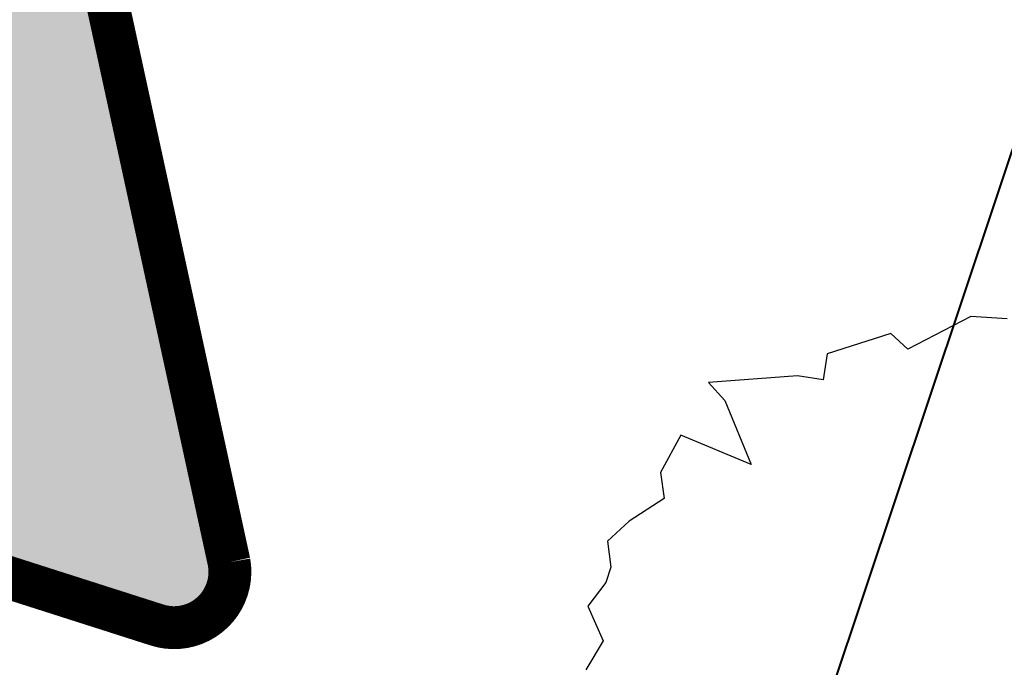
# Model space of a CAD drawing. Header units: metres. Extents: x 6599594 to 6600699, y 5687867 to 5691114.
# Tile 100 of 256: x 6599880.21 to 6599883.07, y 5688680.24 to 5688682.13. Entities that reach past the tile are written whole.
import ezdxf
from ezdxf.enums import TextEntityAlignment as Align

# ---------------------------------------------------------------- set-up
doc = ezdxf.new("R2010")
doc.units = ezdxf.units.M
doc.header["$MEASUREMENT"] = 0
for name, pattern in [('1', [0]), ('3_EGBZ', [1.5, 1, -0.5]), ('BTO', [0]), ('BUG', [1.5, 1, -0.5])]:
    doc.linetypes.add(name, pattern=pattern)
for name, color, linetype in [('__gaPionowe', 7, 'CONTINUOUS'), ('RS-drzewa projektowane', 7, 'CONTINUOUS'), ('zzz.gaVSDodTekst', 7, 'CONTINUOUS'), ('zzz.gaVSDomyslna', 7, 'CONTINUOUS'), ('zzz.gaVSNazwa', 7, 'CONTINUOUS'), ('zzz.gaVSStan', 7, 'CONTINUOUS'), ('zzz.gaVSWielkość', 7, 'CONTINUOUS')]:
    doc.layers.add(name, color=color, linetype=linetype)
for name, color, linetype, lineweight in [('_dren', 30, '3_EGBZ', 40), ('_kolor chodnik', 50, '1', 5), ('_kolor jezdnia', 4, '1', 0), ('_kolor zjazdy kostka', 7, '1', 5), ('_kolor ścieżka @ 1', 10, '1', 0), ('_nasadzenia', 72, 'BUG', 30), ('_podział mój', 201, 'BTO', 40)]:
    doc.layers.add(name, color=color, linetype=linetype, lineweight=lineweight)
doc.styles.add('GA-ATR-TEXT', font='ARIALN.TTF', dxfattribs={"width": 0.8})
doc.styles.add('opis drzewa', font='ARIALN.TTF', dxfattribs={"width": 0.7, "height": 1.399999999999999})
pattern_1 = [(45, (0, 0), (-0.1414213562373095, 0.1414213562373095), []), (135, (0, 0), (-0.1414213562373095, -0.1414213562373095), [])]

# ---------------------------------------------------------------- blocks, each defined once
blk = doc.blocks.new('d2')
at = {"layer": '_nasadzenia'}
for p, q in [((-293019.6650315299, 28216.48516633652), (-293019.9423898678, 28216.34093857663)), ((-293019.5058528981, 28216.47423294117), (-293019.6650315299, 28216.48516633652)), ((-293020.0166255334, 28216.40975598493), (-293020.2968166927, 28216.3208126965)), ((-293019.9423898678, 28216.34093857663), (-293020.0166255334, 28216.40975598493)), ((-293020.2968166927, 28216.3208126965), (-293020.3139259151, 28216.20716193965)), ((-293020.4275548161, 28216.22425896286), (-293020.8178057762, 28216.19464650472)), ((-293020.3139259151, 28216.20716193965), (-293020.4275548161, 28216.22425896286)), ((-293020.8178057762, 28216.19464650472), (-293020.7468937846, 28216.1161013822)), ((-293020.7468937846, 28216.1161013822), (-293020.6306410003, 28215.83548282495)), ((-293020.9398000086, 28215.96474544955), (-293021.0288029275, 28215.79961544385)), ((-293020.6306410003, 28215.83548282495), (-293020.9398000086, 28215.96474544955)), ((-293021.0288029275, 28215.79961544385), (-293021.0134116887, 28215.68572355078)), ((-293021.0134116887, 28215.68572355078), (-293021.1669246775, 28215.58608800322)), ((-293021.1669246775, 28215.58608800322), (-293021.2618386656, 28215.49902084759)), ((-293021.2618386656, 28215.49902084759), (-293021.2464474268, 28215.38512895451)), ((-293021.2464474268, 28215.38512895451), (-293021.2697131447, 28215.3170349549)), ((-293021.2697131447, 28215.3170349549), (-293021.3484996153, 28215.21359418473)), ((-293021.3484996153, 28215.21359418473), (-293021.2814021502, 28215.06030916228)), ((-293021.2814021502, 28215.06030916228), (-293021.3571103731, 28214.93409001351))]:
    blk.add_line(p, q, dxfattribs=at)
blk = doc.blocks.new('hhh')
at = {"layer": '_podział mój'}
blk.add_line((6600012.715234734, 5689068.962127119), (6599853.466151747, 5688593.232024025), dxfattribs=at)
blk = doc.blocks.new('*U1375')
at = {"layer": 'zzz.gaVSDomyslna', "color": 10, "linetype": 'Continuous', "lineweight": 0, "const_width": 30}
blk.add_lwpolyline([(356.469, 710.423), (-356.469, 710.423, 0.563712), (-391.037, 653.297), (-33.775, 34.5, 0.563661), (32.9409, 33.1218), (390.215, 651.94, 0.5771860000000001), (356.469, 710.423)], format="xyb", close=True, dxfattribs=at)
blk = doc.blocks.new('*U1376')
at = {"layer": 'zzz.gaVSDomyslna', "linetype": 'Continuous', "lineweight": 0}
h = blk.add_hatch(color=50, dxfattribs=at)
h.dxf.hatch_style = 1
h.paths.add_polyline_path([(1.847e-13, 695.4229999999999), (-356.469, 695.4229999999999, 0.262443), (-377.021, 683.837, 0.259425), (-377.874, 660.4969999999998), (-19.9889, 40.6218, 0.279187), (-0.646341, 29.9873, 0.229204), (20.2988, 41.2251), (378.047, 660.797, 0.284586), (377.352, 683.315, 0.237857), (356.126, 695.4229999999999)])
blk = doc.blocks.new('*U1378')
at = {"layer": 'zzz.gaVSDomyslna', "color": 10, "xscale": 0.8333333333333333, "yscale": 0.8333333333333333}
blk.add_blockref('*U1375', (0, 0), dxfattribs=at)
at = {"layer": 'zzz.gaVSDomyslna', "color": 50, "xscale": 0.8333333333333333, "yscale": 0.8333333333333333}
blk.add_blockref('*U1376', (0, 0), dxfattribs=at)
blk = doc.blocks.new('*U1374')
at = {"layer": 'zzz.gaVSDomyslna'}
blk.add_blockref('*U1378', (0, 0), dxfattribs=at)
at = {"layer": 'zzz.gaVSDodTekst', "style": 'GA-ATR-TEXT', "width": 0.8}
blk.add_attdef('Addtext', text='', height=150, dxfattribs=at).set_placement((442.0543758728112, -90.24041666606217), align=Align.MIDDLE_LEFT)
at = {"layer": 'zzz.gaVSDomyslna', "style": 'opis drzewa', "flags": 1}
for tag in ['Width', 'Height', 'Position', 'Route', 'ItemNo', 'ID']:
    blk.add_attdef(tag, text='', height=1, dxfattribs=at).set_placement((0, 0), align=Align.MIDDLE_LEFT)
at = {"layer": 'zzz.gaVSNazwa', "style": 'GA-ATR-TEXT', "width": 0.8}
blk.add_attdef('Name', text='', height=200, dxfattribs=at).set_placement((442.0543758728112, 189.7595833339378), align=Align.MIDDLE_LEFT)
at = {"layer": 'zzz.gaVSStan', "style": 'GA-ATR-TEXT', "width": 0.8}
blk.add_attdef('State', text='', height=200, dxfattribs=at).set_placement((442.0543758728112, 529.7595833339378), align=Align.MIDDLE_LEFT)
at = {"layer": 'zzz.gaVSWielkość', "style": 'opis drzewa', "flags": 1}
blk.add_attdef('Size', text='', height=1, dxfattribs=at).set_placement((0, 0), align=Align.MIDDLE_LEFT)

msp = doc.modelspace()

# ---------------------------------------------------------------- hatches: boundary and pattern name
at = {"layer": '_kolor chodnik'}
h = msp.add_hatch(dxfattribs=at)
h.set_pattern_fill('ANSI37', color=256, scale=1.6)
h.set_pattern_definition(pattern_1)
h.paths.add_polyline_path([(6599849.938171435, 5688542.085872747), (6599852.232147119, 5688548.938742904), (6599853.573135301, 5688548.489851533), (6599853.827082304, 5688549.248475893), (6599851.793849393, 5688549.929093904), (6599849.895278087, 5688548.982823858), (6599847.823506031, 5688542.793750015)])
edge = h.paths.add_edge_path()
edge.add_line((6600018.106075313, 5689087.454911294), (6600022.42781917, 5689091.229234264))
edge.add_line((6600022.42781917, 5689091.229234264), (6600020.233254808, 5689093.742094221))
edge.add_line((6600020.233254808, 5689093.742094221), (6600017.159471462, 5689091.057656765))
edge.add_arc((6600023.275194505, 5689085.385140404), 8.34143334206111, 137.1531558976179, 148.8016577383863)
edge.add_line((6600016.140105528, 5689089.706021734), (6600018.106075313, 5689087.454911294))
h.paths.add_polyline_path([(6600038.501784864, 5689187.59229436), (6600037.906968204, 5689187.700586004), (6600037.638296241, 5689186.224843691), (6600038.240083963, 5689186.115282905)])
h.paths.add_polyline_path([(6600069.098302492, 5689360.276020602), (6600068.321239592, 5689360.413462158), (6600068.064048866, 5689358.936495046), (6600068.836639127, 5689358.799546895)])
h.paths.add_polyline_path([(6600082.393785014, 5689362.950258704), (6600082.941124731, 5689366.103121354), (6600081.481377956, 5689366.361351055), (6600080.923159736, 5689363.210828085)])
h.paths.add_polyline_path([(6600074.022236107, 5689388.065861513), (6600072.983907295, 5689388.249860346), (6600072.723374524, 5689386.772538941), (6600073.760538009, 5689386.588865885)])
h.paths.add_polyline_path([(6600105.602402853, 5689486.45426531), (6600106.738797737, 5689489.760539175), (6600105.28818975, 5689490.281952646), (6600104.132785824, 5689486.965912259)])
h.paths.add_polyline_path([(6600132.519778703, 5689678.737346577), (6600131.636986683, 5689678.922259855), (6600131.330470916, 5689677.453953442), (6600132.212256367, 5689677.269208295)])
h.paths.add_polyline_path([(6600156.649397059, 5689798.7449027), (6600156.48800471, 5689797.95886096), (6600157.450195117, 5689797.757316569), (6600157.615023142, 5689798.542205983)])
h.paths.add_polyline_path([(6600189.055358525, 5689948.643107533), (6600187.902868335, 5689948.884512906), (6600187.600024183, 5689947.417400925), (6600188.748131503, 5689947.176379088)])
edge = h.paths.add_edge_path()
edge.add_line((6600204.459383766, 5690032.969035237), (6600204.153258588, 5690031.227801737))
edge.add_arc((6600202.328347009, 5690027.299936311), 4.331100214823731, 41.853001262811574, 65.08011546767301, ccw=False)
edge.add_arc((6600032.903931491, 5690051.979071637), 174.020003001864, 352.8070218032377, 353.495463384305)
edge.add_arc((6600202.372679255, 5690027.343587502), 5.999999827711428, 55.12102442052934, 69.64815978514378)
edge = h.paths.add_edge_path()
edge.add_line((6600205.046027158, 5690040.265402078), (6600204.972740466, 5690038.483452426))
edge.add_arc((6600203.986269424, 5690044.401803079), 5.999999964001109, 279.4630688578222, 294.9140560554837)
edge.add_line((6600206.513819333, 5690038.960158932), (6600206.607027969, 5690041.030672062))
edge.add_arc((6600203.986269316, 5690044.401803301), 4.270000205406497, 284.3702444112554, 307.86193139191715, ccw=False)
edge = h.paths.add_edge_path()
edge.add_arc((6600203.547470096, 5690044.558759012), 6.446878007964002, 324.43500910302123, 356.20133685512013, ccw=False)
edge.add_arc((6600203.986269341, 5690044.401803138), 6.000000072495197, 323.2169970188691, 357.4193489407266)
h.paths.add_polyline_path([(6600208.910055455, 5690121.713696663), (6600208.146285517, 5690121.748120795), (6600207.125602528, 5690121.794124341), (6600209.971605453, 5690121.665851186)])
edge = h.paths.add_edge_path()
edge.add_line((6600238.769818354, 5690481.648294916), (6600240.338176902, 5690490.87374652))
edge.add_line((6600240.338176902, 5690490.87374652), (6600241.251295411, 5690510.829461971))
edge.add_line((6600241.251295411, 5690510.829461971), (6600239.524022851, 5690510.928942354))
edge.add_line((6600239.524022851, 5690510.928942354), (6600238.633343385, 5690491.167757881))
edge.add_line((6600238.633343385, 5690491.167757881), (6600234.579716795, 5690467.661262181))
edge.add_line((6600234.579716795, 5690467.661262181), (6600234.449796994, 5690464.966873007))
edge.add_arc((6600242.443669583, 5690464.607462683), 8.001948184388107, 177.4256737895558, 268.2543056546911)
edge.add_line((6600242.199903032, 5690456.609228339), (6600242.216657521, 5690457.359274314))
edge.add_line((6600242.216657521, 5690457.359274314), (6600242.305257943, 5690458.836738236))
edge.add_arc((6600242.444504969, 5690464.607952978), 5.772894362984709, 177.0298084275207, 268.6178439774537, ccw=False)
edge.add_line((6600236.679365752, 5690464.907083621), (6600236.951876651, 5690470.95443634))
edge.add_line((6600236.951876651, 5690470.95443634), (6600238.15078669, 5690478.210832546))
edge.add_line((6600238.15078669, 5690478.210832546), (6600238.769818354, 5690481.648294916))
h.paths.add_polyline_path([(6600238.769818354, 5690481.648294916), (6600238.15078669, 5690478.210832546), (6600239.670056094, 5690477.930590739), (6600240.266710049, 5690481.376366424)])
edge = h.paths.add_edge_path()
edge.add_line((6600223.366500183, 5690460.339976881), (6600223.278629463, 5690457.997544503))
edge.add_arc((6600220.967166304, 5690465.656339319), 7.999999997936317, 286.7940807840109, 300.2738222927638)
edge.add_line((6600225.000231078, 5690458.747331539), (6600225.240084, 5690461.623695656))
edge.add_arc((6600221.105749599, 5690465.648640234), 5.76999998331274, 293.06724424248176, 315.7681070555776, ccw=False)
edge = h.paths.add_edge_path()
edge.add_arc((6600220.025145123, 5690444.676291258), 5.770000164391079, 37.996647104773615, 59.94382588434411, ccw=False)
edge.add_line((6600224.572175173, 5690448.22839199), (6600224.817793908, 5690451.081798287))
edge.add_arc((6600220.025145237, 5690444.676291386), 7.999999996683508, 53.19588653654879, 68.15166733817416)
edge.add_line((6600223.00235276, 5690452.101669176), (6600222.91504296, 5690449.670427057))
edge = h.paths.add_edge_path()
edge.add_arc((6600221.105749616, 5690465.648640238), 7.999999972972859, 328.0222308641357, 357.0132597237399)
edge.add_line((6600229.094882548, 5690465.23180147), (6600229.218816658, 5690467.593604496))
edge.add_line((6600229.218816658, 5690467.593604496), (6600228.218919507, 5690467.645774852))
edge.add_line((6600228.218919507, 5690467.645774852), (6600227.891778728, 5690461.411918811))
h.paths.add_polyline_path([(6600200.980142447, 5690012.236744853), (6600202.317278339, 5690011.956662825), (6600202.522293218, 5690012.935421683), (6600201.182321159, 5690013.216097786)])
h.paths.add_polyline_path([(6600196.457878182, 5689983.98337835), (6600195.202332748, 5689984.246370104), (6600194.899091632, 5689982.777335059), (6600196.150355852, 5689982.515240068)])
edge = h.paths.add_edge_path()
edge.add_line((6600112.305909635, 5689517.991018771), (6600112.691041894, 5689519.807934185))
edge.add_line((6600112.691041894, 5689519.807934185), (6600113.245521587, 5689522.423769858))
edge.add_line((6600113.245521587, 5689522.423769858), (6600111.553124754, 5689522.782507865))
edge.add_line((6600111.553124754, 5689522.782507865), (6600107.405864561, 5689503.21722655))
edge.add_line((6600107.405864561, 5689503.21722655), (6600099.494506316, 5689480.361667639))
edge.add_line((6600099.494506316, 5689480.361667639), (6600099.182814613, 5689478.891218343))
edge.add_arc((6600107.008997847, 5689477.232359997), 8.000059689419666, 168.0325629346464, 257.7529108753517)
edge.add_line((6600105.311960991, 5689469.414366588), (6600105.784990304, 5689471.593619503))
edge.add_arc((6600107.008927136, 5689477.232314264), 5.769999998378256, 168.0321375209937, 257.7533362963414, ccw=False)
edge.add_line((6600101.364343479, 5689478.42879883), (6600101.647245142, 5689479.76342708))
edge.add_line((6600101.647245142, 5689479.76342708), (6600104.132785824, 5689486.965912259))
edge.add_line((6600104.132785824, 5689486.965912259), (6600105.28818975, 5689490.281952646))
edge.add_line((6600105.28818975, 5689490.281952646), (6600108.240043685, 5689498.809726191))
edge.add_line((6600108.240043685, 5689498.809726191), (6600112.305909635, 5689517.991018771))
h.paths.add_polyline_path([(6600136.009573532, 5689645.499114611), (6600138.333647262, 5689645.012304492), (6600138.661671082, 5689646.578318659), (6600134.869459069, 5689647.372651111)])
at = {"layer": '_kolor jezdnia'}
h = msp.add_hatch(dxfattribs=at)
h.set_pattern_fill('ANSI37', color=4, scale=3.5)
h.set_pattern_definition([(45, (0, 0), (-0.3093592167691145, 0.3093592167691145), []), (135, (0, 0), (-0.3093592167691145, -0.3093592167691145), [])])
edge = h.paths.add_edge_path()
edge.add_line((6599833.066047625, 5688539.933393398), (6599850.649511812, 5688527.983462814))
edge.add_arc((6599857.337592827, 5688536.653968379), 10.95025544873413, 169.5012687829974, 232.3548431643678, ccw=False)
edge.add_arc((6599858.085851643, 5688536.618142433), 11.69295282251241, 162.2507788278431, 169.9967502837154, ccw=False)
edge.add_line((6599846.949484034, 5688540.182754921), (6599847.823506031, 5688542.793750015))
edge.add_line((6599847.823506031, 5688542.793750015), (6599849.895278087, 5688548.982823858))
edge.add_line((6599849.895278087, 5688548.982823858), (6599852.434748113, 5688556.56906746))
edge.add_line((6599852.434748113, 5688556.56906746), (6599928.48625871, 5688783.760284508))
edge.add_line((6599928.48625871, 5688783.760284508), (6599931.025728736, 5688791.34652811))
edge.add_line((6599931.025728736, 5688791.34652811), (6599996.657773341, 5688987.411326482))
edge.add_line((6599996.657773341, 5688987.411326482), (6599999.197243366, 5688994.997570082))
edge.add_line((6599999.197243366, 5688994.997570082), (6600021.930100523, 5689062.908193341))
edge.add_line((6600021.930100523, 5689062.908193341), (6600017.620224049, 5689067.371531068))
edge.add_line((6600017.620224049, 5689067.371531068), (6600016.714558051, 5689064.654078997))
edge.add_line((6600016.714558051, 5689064.654078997), (6600012.423620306, 5689051.835617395))
edge.add_line((6600012.423620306, 5689051.835617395), (6600009.884150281, 5689044.249373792))
edge.add_line((6600009.884150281, 5689044.249373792), (6599977.53516164, 5688947.612159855))
edge.add_line((6599977.53516164, 5688947.612159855), (6599974.995691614, 5688940.025916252))
edge.add_line((6599974.995691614, 5688940.025916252), (6599942.096912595, 5688841.746295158))
edge.add_line((6599942.096912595, 5688841.746295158), (6599939.557442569, 5688834.160051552))
edge.add_line((6599939.557442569, 5688834.160051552), (6599882.679288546, 5688664.246042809))
edge.add_line((6599882.679288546, 5688664.246042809), (6599880.139818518, 5688656.659799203))
edge.add_line((6599880.139818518, 5688656.659799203), (6599852.46454386, 5688573.984527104))
edge.add_line((6599852.46454386, 5688573.984527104), (6599842.470137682, 5688544.127903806))
edge.add_arc((6599835.706422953, 5688546.652910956), 7.219660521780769, 248.5480913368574, 339.52856074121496, ccw=False)
h.paths.add_polyline_path([(6600044.653202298, 5689172.271628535), (6600046.276244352, 5689181.431901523), (6600047.759199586, 5689189.801539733), (6600051.0603021, 5689208.432603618), (6600052.368792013, 5689215.817578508), (6600054.808584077, 5689229.587499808), (6600056.11707399, 5689236.972474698), (6600057.346666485, 5689243.912161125), (6600058.655146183, 5689251.297078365), (6600058.831439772, 5689252.292060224), (6600060.098987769, 5689259.445963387), (6600060.139929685, 5689259.677035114), (6600061.407468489, 5689266.830886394), (6600072.329030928, 5689328.470998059), (6600073.637511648, 5689335.855921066), (6600077.337304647, 5689356.73715072), (6600078.820259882, 5689365.106788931), (6600081.142794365, 5689378.214921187), (6600082.538516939, 5689386.092227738), (6600095.187867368, 5689457.483787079), (6600091.082877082, 5689465.8405575), (6600089.043088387, 5689454.328211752), (6600087.870641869, 5689447.711051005), (6600087.560133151, 5689445.958573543), (6600086.562151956, 5689440.326076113), (6600082.433200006, 5689417.022719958), (6600080.95024477, 5689408.65308175), (6600077.202698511, 5689387.502337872), (6600075.719743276, 5689379.132699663), (6600073.469199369, 5689366.430874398), (6600071.986244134, 5689358.061236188), (6600069.98686466, 5689346.776955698), (6600068.591142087, 5689338.899649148), (6600065.559290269, 5689321.78820693), (6600064.163567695, 5689313.910900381), (6600059.719426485, 5689288.828650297), (6600058.323703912, 5689280.951343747), (6600057.563846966, 5689276.662793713), (6600056.168124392, 5689268.785487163), (6600054.804920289, 5689261.091711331), (6600053.409197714, 5689253.21440478), (6600053.264817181, 5689252.399536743), (6600051.869094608, 5689244.522230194), (6600051.183555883, 5689240.653124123), (6600049.787833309, 5689232.775817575), (6600046.593849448, 5689214.749319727), (6600045.198126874, 5689206.872013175), (6600044.41754409, 5689202.466488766), (6600042.934588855, 5689194.096850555), (6600036.429952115, 5689157.38538759), (6600034.946996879, 5689149.01574938), (6600030.579776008, 5689124.367629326), (6600027.529365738, 5689107.151445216), (6600024.895072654, 5689094.014582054), (6600030.583685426, 5689094.264316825), (6600032.945013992, 5689106.191885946), (6600043.170247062, 5689163.901990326)])
edge = h.paths.add_edge_path()
edge.add_line((6600111.106812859, 5689535.144351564), (6600111.256844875, 5689535.85214863))
edge.add_line((6600111.256844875, 5689535.85214863), (6600112.915748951, 5689543.678261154))
edge.add_line((6600112.915748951, 5689543.678261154), (6600117.304772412, 5689564.384094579))
edge.add_line((6600117.304772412, 5689564.384094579), (6600119.067357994, 5689572.699339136))
edge.add_line((6600119.067357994, 5689572.699339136), (6600120.087667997, 5689577.512794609))
edge.add_line((6600120.087667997, 5689577.512794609), (6600121.642890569, 5689584.849775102))
edge.add_line((6600121.642890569, 5689584.849775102), (6600128.436769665, 5689616.900852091))
edge.add_line((6600128.436769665, 5689616.900852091), (6600129.991992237, 5689624.237832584))
edge.add_line((6600129.991992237, 5689624.237832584), (6600132.660554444, 5689636.827148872))
edge.add_line((6600132.660554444, 5689636.827148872), (6600133.208838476, 5689639.444704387))
edge.add_line((6600133.208838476, 5689639.444704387), (6600134.848957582, 5689647.274775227))
edge.add_line((6600134.848957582, 5689647.274775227), (6600138.97649476, 5689666.979995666))
edge.add_line((6600138.97649476, 5689666.979995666), (6600140.51410642, 5689674.320687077))
edge.add_line((6600140.51410642, 5689674.320687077), (6600145.209128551, 5689696.735129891))
edge.add_line((6600145.209128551, 5689696.735129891), (6600146.746740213, 5689704.075821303))
edge.add_line((6600146.746740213, 5689704.075821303), (6600151.462308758, 5689726.588354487))
edge.add_line((6600151.462308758, 5689726.588354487), (6600152.999920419, 5689733.929045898))
edge.add_line((6600152.999920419, 5689733.929045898), (6600155.244070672, 5689744.642813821))
edge.add_line((6600155.244070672, 5689744.642813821), (6600156.781682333, 5689751.983505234))
edge.add_line((6600156.781682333, 5689751.983505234), (6600161.635515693, 5689775.156126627))
edge.add_line((6600161.635515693, 5689775.156126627), (6600163.378142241, 5689783.475576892))
edge.add_line((6600163.378142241, 5689783.475576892), (6600163.850769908, 5689785.731942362))
edge.add_line((6600163.850769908, 5689785.731942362), (6600167.028500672, 5689800.902704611))
edge.add_line((6600167.028500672, 5689800.902704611), (6600179.49088801, 5689860.399222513))
edge.add_line((6600179.49088801, 5689860.399222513), (6600181.233514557, 5689868.718672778))
edge.add_line((6600181.233514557, 5689868.718672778), (6600181.84713393, 5689871.648144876))
edge.add_line((6600181.84713393, 5689871.648144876), (6600183.384745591, 5689878.988836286))
edge.add_line((6600183.384745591, 5689878.988836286), (6600184.935818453, 5689886.393792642))
edge.add_line((6600184.935818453, 5689886.393792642), (6600186.575937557, 5689894.223863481))
edge.add_line((6600186.575937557, 5689894.223863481), (6600194.05133812, 5689929.912074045))
edge.add_line((6600194.05133812, 5689929.912074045), (6600195.691457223, 5689937.742144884))
edge.add_line((6600195.691457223, 5689937.742144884), (6600202.915799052, 5689972.231779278))
edge.add_line((6600202.915799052, 5689972.231779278), (6600204.555918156, 5689980.061850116))
edge.add_line((6600204.555918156, 5689980.061850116), (6600206.062781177, 5689987.255744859))
edge.add_line((6600206.062781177, 5689987.255744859), (6600207.702900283, 5689995.085815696))
edge.add_line((6600207.702900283, 5689995.085815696), (6600210.232559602, 5690007.162628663))
edge.add_line((6600210.232559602, 5690007.162628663), (6600211.694938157, 5690014.144150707))
edge.add_arc((6600028.177652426, 5690052.584442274), 187.5000004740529, 348.1696294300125, 357.4195276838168)
edge.add_line((6600215.487522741, 5690044.142720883), (6600208.310270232, 5690026.480446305))
edge.add_arc((6600032.903933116, 5690051.97907145), 177.2500013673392, 348.1696294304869, 351.7289130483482, ccw=False)
edge.add_line((6600206.38894146, 5690015.640182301), (6600205.966941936, 5690013.625519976))
edge.add_line((6600205.966941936, 5690013.625519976), (6600204.326822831, 5690005.795449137))
edge.add_line((6600204.326822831, 5690005.795449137), (6600197.076961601, 5689971.183982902))
edge.add_line((6600197.076961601, 5689971.183982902), (6600195.334335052, 5689962.864532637))
edge.add_line((6600195.334335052, 5689962.864532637), (6600193.44722506, 5689953.855305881))
edge.add_line((6600193.44722506, 5689953.855305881), (6600191.909227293, 5689946.512771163))
edge.add_line((6600191.909227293, 5689946.512771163), (6600185.496844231, 5689915.899498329))
edge.add_line((6600185.496844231, 5689915.899498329), (6600183.856521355, 5689908.068454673))
edge.add_line((6600183.856521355, 5689908.068454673), (6600182.066605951, 5689899.523243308))
edge.add_line((6600182.066605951, 5689899.523243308), (6600180.32407057, 5689891.204228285))
edge.add_line((6600180.32407057, 5689891.204228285), (6600174.320344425, 5689862.541919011))
edge.add_line((6600174.320344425, 5689862.541919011), (6600172.577809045, 5689854.222903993))
edge.add_line((6600172.577809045, 5689854.222903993), (6600163.663810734, 5689811.666703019))
edge.add_line((6600163.663810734, 5689811.666703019), (6600162.023782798, 5689803.837067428))
edge.add_line((6600162.023782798, 5689803.837067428), (6600160.924220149, 5689798.587659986))
edge.add_line((6600160.924220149, 5689798.587659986), (6600159.279208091, 5689790.734229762))
edge.add_line((6600159.279208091, 5689790.734229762), (6600157.107250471, 5689780.365115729))
edge.add_line((6600157.107250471, 5689780.365115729), (6600155.462238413, 5689772.511685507))
edge.add_line((6600155.462238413, 5689772.511685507), (6600153.380318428, 5689762.572418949))
edge.add_line((6600153.380318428, 5689762.572418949), (6600151.735124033, 5689754.718118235))
edge.add_line((6600151.735124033, 5689754.718118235), (6600148.586504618, 5689739.686336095))
edge.add_line((6600148.586504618, 5689739.686336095), (6600146.885007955, 5689731.563243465))
edge.add_line((6600146.885007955, 5689731.563243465), (6600141.75088822, 5689707.052510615))
edge.add_line((6600141.75088822, 5689707.052510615), (6600140.110896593, 5689699.223048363))
edge.add_line((6600140.110896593, 5689699.223048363), (6600133.483561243, 5689667.583574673))
edge.add_line((6600133.483561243, 5689667.583574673), (6600131.860394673, 5689659.834436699))
edge.add_line((6600131.860394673, 5689659.834436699), (6600131.740984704, 5689659.26436315))
edge.add_line((6600131.740984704, 5689659.26436315), (6600130.117814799, 5689651.515209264))
edge.add_line((6600130.117814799, 5689651.515209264), (6600127.27873359, 5689637.961189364))
edge.add_line((6600127.27873359, 5689637.961189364), (6600126.924568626, 5689636.290366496))
edge.add_line((6600126.924568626, 5689636.290366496), (6600125.166244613, 5689627.995226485))
edge.add_line((6600125.166244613, 5689627.995226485), (6600118.009503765, 5689594.232298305))
edge.add_line((6600118.009503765, 5689594.232298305), (6600116.25117975, 5689585.937158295))
edge.add_line((6600116.25117975, 5689585.937158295), (6600113.665314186, 5689573.737975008))
edge.add_line((6600113.665314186, 5689573.737975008), (6600111.898534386, 5689565.402943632))
edge.add_line((6600111.898534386, 5689565.402943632), (6600104.889982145, 5689532.339115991))
edge.add_line((6600104.889982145, 5689532.339115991), (6600103.22663594, 5689524.492047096))
edge.add_line((6600103.22663594, 5689524.492047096), (6600096.623876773, 5689493.342605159))
edge.add_line((6600096.623876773, 5689493.342605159), (6600094.968986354, 5689485.535427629))
edge.add_line((6600094.968986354, 5689485.535427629), (6600094.300101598, 5689482.379870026))
edge.add_line((6600094.300101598, 5689482.379870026), (6600099.182814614, 5689478.891218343))
edge.add_line((6600099.182814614, 5689478.891218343), (6600099.494506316, 5689480.361667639))
edge.add_line((6600099.494506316, 5689480.361667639), (6600111.106812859, 5689535.144351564))
edge = h.paths.add_edge_path()
edge.add_arc((6600239.213891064, 5690851.400367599), 10.00000000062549, -2.8342403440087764, 76.13703556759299, ccw=False)
edge.add_line((6600249.201658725, 5690850.905901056), (6600249.082723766, 5690848.503524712))
edge.add_line((6600249.082723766, 5690848.503524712), (6600247.016487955, 5690806.767468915))
edge.add_line((6600247.016487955, 5690806.767468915), (6600246.092398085, 5690789.152178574))
edge.add_line((6600246.092398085, 5690789.152178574), (6600233.768116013, 5690572.015170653))
edge.add_line((6600233.768116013, 5690572.015170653), (6600228.959056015, 5690465.296202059))
edge.add_line((6600228.959056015, 5690465.296202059), (6600234.588724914, 5690465.017134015))
edge.add_line((6600234.588724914, 5690465.017134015), (6600239.262540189, 5690571.767576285))
edge.add_line((6600239.262540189, 5690571.767576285), (6600252.50503885, 5690806.400146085))
edge.add_line((6600252.50503885, 5690806.400146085), (6600254.569211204, 5690848.094521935))
edge.add_arc((6600262.559425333, 5690847.6989487), 7.999999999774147, 76.13703557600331, 177.1657596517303, ccw=False)
edge.add_line((6600264.476229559, 5690855.465921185), (6600241.609896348, 5690861.109083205))
edge = h.paths.add_edge_path()
edge.add_line((6600250.031475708, 5690451.625307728), (6600250.231741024, 5690455.772579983))
edge.add_line((6600250.231741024, 5690455.772579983), (6600246.257763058, 5690456.417303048))
edge.add_line((6600246.257763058, 5690456.417303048), (6600242.171761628, 5690456.61060902))
edge.add_arc((6600242.563100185, 5690464.586983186), 7.985968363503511, 176.9123644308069, 267.1911945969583, ccw=False)
edge.add_line((6600234.588724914, 5690465.017134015), (6600228.959056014, 5690465.296202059))
edge.add_arc((6600220.965133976, 5690465.657286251), 8.002072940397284, 267.8289300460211, 357.413716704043, ccw=False)
edge.add_line((6600220.661989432, 5690457.660957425), (6600212.406915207, 5690458.119572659))
edge.add_line((6600212.406915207, 5690458.119572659), (6600208.431872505, 5690457.817501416))
edge.add_line((6600208.431872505, 5690457.817501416), (6600208.233912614, 5690454.548331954))
edge.add_line((6600208.233912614, 5690454.548331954), (6600212.129565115, 5690453.127270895))
edge.add_line((6600212.129565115, 5690453.127270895), (6600218.640548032, 5690452.76554962))
edge.add_line((6600218.640548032, 5690452.76554962), (6600216.486747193, 5690452.885205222))
edge.add_line((6600216.486747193, 5690452.885205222), (6600220.468905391, 5690452.663974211))
edge.add_arc((6600220.025145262, 5690444.676291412), 7.99999997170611, -0.3386579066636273, 86.8201700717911, ccw=False)
edge.add_line((6600228.025005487, 5690444.629006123), (6600227.803602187, 5690439.649256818))
edge.add_line((6600227.803602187, 5690439.649256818), (6600226.885525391, 5690435.936828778))
edge.add_line((6600226.885525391, 5690435.936828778), (6600225.534849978, 5690405.967249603))
edge.add_line((6600225.534849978, 5690405.967249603), (6600226.115199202, 5690402.187514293))
edge.add_line((6600226.115199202, 5690402.187514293), (6600213.445139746, 5690121.008786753))
edge.add_line((6600213.445139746, 5690121.008786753), (6600213.352800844, 5690118.960058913))
edge.add_line((6600213.352800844, 5690118.960058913), (6600209.980184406, 5690044.131649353))
edge.add_arc((6600203.98626942, 5690044.401803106), 5.999999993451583, 257.4162346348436, 357.41934921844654, ccw=False)
edge.add_line((6600202.679069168, 5690038.545931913), (6600201.589735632, 5690033.666039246))
edge.add_line((6600201.589735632, 5690033.666039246), (6600203.67987942, 5690033.199458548))
edge.add_arc((6600202.372679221, 5690027.343587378), 5.999999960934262, -8.27108729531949, 77.41623506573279, ccw=False)
edge.add_line((6600208.310270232, 5690026.480446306), (6600215.487522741, 5690044.142720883))
edge.add_line((6600215.487522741, 5690044.142720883), (6600216.199687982, 5690059.9446614))
edge.add_line((6600216.199687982, 5690059.9446614), (6600216.537356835, 5690067.437056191))
edge.add_line((6600216.537356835, 5690067.437056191), (6600223.893528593, 5690230.66011469))
edge.add_line((6600223.893528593, 5690230.66011469), (6600224.231197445, 5690238.152509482))
edge.add_line((6600224.231197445, 5690238.152509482), (6600233.507835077, 5690443.987992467))
edge.add_arc((6600241.499722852, 5690443.627812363), 7.999999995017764, 87.29208981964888, 177.4195277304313, ccw=False)
edge.add_line((6600241.877677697, 5690451.618879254), (6600246.021541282, 5690451.422886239))
edge.add_line((6600246.021541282, 5690451.422886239), (6600246.427694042, 5690451.44338883))
edge.add_line((6600246.427694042, 5690451.44338883), (6600246.79397003, 5690451.461878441))
edge.add_line((6600246.79397003, 5690451.461878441), (6600250.031475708, 5690451.625307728))
edge = h.paths.add_edge_path()
edge.add_line((6600007.33756506, 5689086.20374581), (6600006.980466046, 5689080.740822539))
edge.add_line((6600006.980466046, 5689080.740822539), (6600007.229745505, 5689080.720859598))
edge.add_line((6600007.229745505, 5689080.720859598), (6600008.093335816, 5689080.601653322))
edge.add_line((6600008.093335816, 5689080.601653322), (6600008.702681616, 5689080.53831051))
edge.add_arc((6600008.140193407, 5689070.554142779), 9.999999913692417, -18.557800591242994, 86.77547804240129, ccw=False)
edge.add_line((6600017.620224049, 5689067.371531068), (6600021.930100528, 5689062.908193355))
edge.add_arc((6599734.83819726, 5689159.011261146), 302.7499967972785, 341.4922000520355, 343.8640860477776)
edge.add_arc((6600034.895369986, 5689072.315877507), 9.581213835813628, 98.63328270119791, 164.5273290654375, ccw=False)
edge.add_line((6600033.457137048, 5689081.788529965), (6600033.832640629, 5689081.798737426))
edge.add_line((6600033.832640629, 5689081.798737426), (6600034.422462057, 5689082.05700874))
edge.add_line((6600034.422462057, 5689082.05700874), (6600036.833623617, 5689082.139040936))
edge.add_line((6600036.833623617, 5689082.139040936), (6600036.730225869, 5689087.148851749))
edge.add_line((6600036.730225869, 5689087.148851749), (6600036.579860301, 5689087.134303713))
edge.add_arc((6600036.479565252, 5689093.136286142), 6.002820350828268, 169.1687651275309, 270.9573417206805, ccw=False)
edge.add_line((6600030.583685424, 5689094.264316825), (6600024.895072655, 5689094.014582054))
edge.add_arc((6600015.200558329, 5689096.162123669), 9.929528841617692, 271.0943432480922, 347.5094668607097, ccw=False)
edge.add_arc((6600014.909438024, 5689089.646776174), 3.446070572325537, 264.4236009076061, 278.0194998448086, ccw=False)
edge.add_line((6600014.574573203, 5689086.217014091), (6600014.299554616, 5689086.232508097))
edge.add_line((6600014.299554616, 5689086.232508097), (6600010.474232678, 5689086.448019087))
edge.add_line((6600010.474232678, 5689086.448019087), (6600007.33756506, 5689086.20374581))
edge = h.paths.add_edge_path()
edge.add_line((6600105.490725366, 5689463.953528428), (6600106.927559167, 5689464.047234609))
edge.add_line((6600106.927559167, 5689464.047234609), (6600107.835, 5689468.66))
edge.add_line((6600107.835, 5689468.66), (6600105.311960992, 5689469.414366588))
edge.add_arc((6600107.008997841, 5689477.232359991), 8.000059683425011, 168.0325628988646, 257.75291091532, ccw=False)
edge.add_line((6600099.182814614, 5689478.891218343), (6600094.300101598, 5689482.379870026))
edge.add_arc((6600586.245114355, 5689378.104238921), 502.8750369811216, 168.032376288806, 169.9522165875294)
edge.add_line((6600091.082877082, 5689465.8405575), (6600095.187867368, 5689457.483787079))
edge.add_arc((6600103.065173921, 5689456.088064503), 8.000000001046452, 77.7533362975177, 169.9524553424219, ccw=False)
edge.add_line((6600104.762140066, 5689463.906012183), (6600105.490725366, 5689463.953528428))
at = {"layer": '_kolor zjazdy kostka'}
h = msp.add_hatch(dxfattribs=at)
h.set_pattern_fill('ANSI37', color=256, scale=1.6)
h.set_pattern_definition(pattern_1)
h.paths.add_polyline_path([(6600244.137440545, 5690813.934732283), (6600242.369522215, 5690814.022127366), (6600242.097568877, 5690808.528921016), (6600243.865482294, 5690808.441426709)])
h.paths.add_polyline_path([(6600247.012128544, 5690806.679412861), (6600247.442736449, 5690815.377295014), (6600247.393289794, 5690814.378518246), (6600247.113277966, 5690808.722537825)])
h.paths.add_polyline_path([(6600242.297085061, 5690788.088808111), (6600240.958726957, 5690788.155683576), (6600240.648818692, 5690782.664569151), (6600241.987258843, 5690782.599147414)])
h.paths.add_polyline_path([(6600245.558275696, 5690780.919298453), (6600246.037231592, 5690789.405686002), (6600244.985820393, 5690788.453468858), (6600244.612601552, 5690781.981345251)])
h.paths.add_polyline_path([(6600241.348405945, 5690723.711515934), (6600242.272017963, 5690722.691689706), (6600242.749709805, 5690731.155680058), (6600241.698138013, 5690730.203317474), (6600241.472690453, 5690726.27550499)])
h.paths.add_polyline_path([(6600225.772794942, 5690394.589141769), (6600224.731429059, 5690393.637598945), (6600224.461246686, 5690387.644646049), (6600225.412923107, 5690386.603142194)])
h.paths.add_polyline_path([(6600223.012390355, 5690333.280720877), (6600223.372595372, 5690341.272607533), (6600222.32835346, 5690340.318436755), (6600222.058239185, 5690334.324941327)])
h.paths.add_polyline_path([(6600215.496388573, 5690166.390602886), (6600215.856593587, 5690174.382489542), (6600214.812834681, 5690173.428760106), (6600214.542018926, 5690167.435062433)])
h.paths.add_polyline_path([(6600212.446537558, 5690121.053392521), (6600213.399499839, 5690120.010473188), (6600213.788744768, 5690128.503024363), (6600212.745135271, 5690127.54943145)])
h.paths.add_polyline_path([(6600209.977420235, 5690121.665589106), (6600210.225142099, 5690127.162117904), (6600207.346107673, 5690127.291879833), (6600207.119593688, 5690121.794395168)])
h.paths.add_polyline_path([(6600207.950178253, 5690070.725854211), (6600204.880846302, 5690070.828947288), (6600204.643784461, 5690065.333808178), (6600207.702521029, 5690065.204598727)])
h.paths.add_polyline_path([(6600200.981479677, 5690012.236464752), (6600199.969248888, 5690007.339980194), (6600201.282587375, 5690007.064882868), (6600202.31726072, 5690011.956666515)])
h.paths.add_polyline_path([(6600193.613960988, 5689970.406358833), (6600192.398010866, 5689970.660657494), (6600191.286205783, 5689965.274578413), (6600192.486379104, 5689965.023185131)])
h.paths.add_polyline_path([(6600189.061271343, 5689948.671423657), (6600189.98413328, 5689953.050774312), (6600188.818902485, 5689953.32186217), (6600187.908781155, 5689948.91282903)])
h.paths.add_polyline_path([(6600180.976201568, 5689915.317449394), (6600179.952861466, 5689910.421322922), (6600181.008474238, 5689910.200199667), (6600182.033843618, 5689915.09540201)])
h.paths.add_polyline_path([(6600176.508279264, 5689893.538690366), (6600177.476023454, 5689893.335973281), (6600178.603605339, 5689898.719146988), (6600177.636002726, 5689898.922290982)])
h.paths.add_polyline_path([(6600179.28182965, 5689859.401159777), (6600180.522246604, 5689860.211927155), (6600181.057490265, 5689860.561775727), (6600183.598022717, 5689860.029600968), (6600184.726606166, 5689865.412570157), (6600182.186324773, 5689865.943033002), (6600181.604764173, 5689866.832779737), (6600181.024456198, 5689867.720610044)])
h.paths.add_polyline_path([(6600160.200810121, 5689810.862606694), (6600159.232772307, 5689811.065842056), (6600158.207991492, 5689806.171529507), (6600159.175735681, 5689805.968812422)])
h.paths.add_polyline_path([(6600156.49391753, 5689797.987177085), (6600155.463416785, 5689793.068691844), (6600156.431160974, 5689792.865974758), (6600157.461419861, 5689797.784520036)])
edge = h.paths.add_edge_path()
edge.add_arc((6600173.111981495, 5689800.679690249), 5.999999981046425, 204.673115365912, 239.5411154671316, ccw=False)
edge.add_arc((6600173.162096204, 5689800.685330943), 6.047914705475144, 168.3203586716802, 204.5234866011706, ccw=False)
edge.add_line((6600167.239404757, 5689801.9096668), (6600163.651667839, 5689784.781499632))
edge.add_arc((6600169.524220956, 5689783.551410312), 5.999999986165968, 139.2146049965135, 168.1696294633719, ccw=False)
edge.add_arc((6600169.524220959, 5689783.551410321), 5.999999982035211, 96.80962310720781, 139.2146050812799, ccw=False)
edge.add_line((6600168.812796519, 5689789.509083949), (6600170.070461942, 5689795.507731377))
h.paths.add_polyline_path([(6600163.526364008, 5689776.866746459), (6600166.051243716, 5689776.337874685), (6600167.179826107, 5689781.720838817), (6600164.653945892, 5689782.249920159), (6600163.941148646, 5689783.340449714), (6600163.493329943, 5689784.025580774), (6600161.750703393, 5689775.706130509), (6600162.438017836, 5689776.155376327)])
h.paths.add_polyline_path([(6600152.614191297, 5689774.643430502), (6600153.639138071, 5689779.536616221), (6600152.646757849, 5689779.744928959), (6600151.646447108, 5689774.846147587)])
h.paths.add_polyline_path([(6600150.121074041, 5689767.466820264), (6600148.177624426, 5689758.16795459), (6600149.115997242, 5689757.971390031), (6600151.066362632, 5689767.268392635)])
h.paths.add_polyline_path([(6600142.970741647, 5689739.332500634), (6600141.888449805, 5689734.142420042), (6600144.036614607, 5689733.695518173), (6600145.123068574, 5689738.882330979)])
h.paths.add_polyline_path([(6600136.256357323, 5689701.052153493), (6600137.154085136, 5689700.864096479), (6600138.287960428, 5689706.274871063), (6600137.386492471, 5689706.464182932)])
h.paths.add_polyline_path([(6600130.081494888, 5689667.099389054), (6600129.212847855, 5689667.281639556), (6600128.083282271, 5689661.898895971), (6600128.953953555, 5689661.716447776)])
h.paths.add_polyline_path([(6600128.397394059, 5689659.030340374), (6600127.554144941, 5689659.207226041), (6600126.49340855, 5689653.810049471), (6600127.269860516, 5689653.647397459)])
h.paths.add_polyline_path([(6600134.990411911, 5689640.633636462), (6600137.30714639, 5689640.148363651), (6600138.339560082, 5689645.040620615), (6600136.015486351, 5689645.500958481), (6600135.435178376, 5689646.388788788), (6600134.8548704, 5689647.276619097), (6600133.214751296, 5689639.446548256), (6600134.102581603, 5689640.026856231)])
h.paths.add_polyline_path([(6600122.164164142, 5689634.294831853), (6600121.024067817, 5689628.914244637), (6600122.015114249, 5689628.705875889), (6600123.155614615, 5689634.086346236)])
h.paths.add_polyline_path([(6600114.54207576, 5689593.450769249), (6600113.493359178, 5689593.398339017), (6600112.364315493, 5689588.045694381), (6600113.29076438, 5689587.54753241)])
h.paths.add_polyline_path([(6600110.194543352, 5689572.941097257), (6600109.20781945, 5689573.148880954), (6600108.067717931, 5689567.768269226), (6600109.05014319, 5689567.535215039)])
h.paths.add_polyline_path([(6600119.083213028, 5689565.540446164), (6600119.089125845, 5689565.542290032), (6600121.462438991, 5689565.065690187), (6600122.598093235, 5689570.447168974), (6600120.229622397, 5689570.949214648), (6600119.651446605, 5689571.8119627), (6600119.073270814, 5689572.727655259), (6600117.310757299, 5689564.412754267)])
h.paths.add_polyline_path([(6600101.698666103, 5689532.937884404), (6600100.730666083, 5689533.141679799), (6600099.694214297, 5689528.250234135), (6600100.669121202, 5689528.045267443)])
h.paths.add_polyline_path([(6600094.064021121, 5689496.827028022), (6600093.080194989, 5689497.033910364), (6600092.036590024, 5689492.143967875), (6600093.038865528, 5689491.933250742)])
h.paths.add_polyline_path([(6600083.709836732, 5689453.74980843), (6600082.738586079, 5689448.336231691), (6600084.647281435, 5689448.027407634), (6600085.606840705, 5689453.416583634)])
h.paths.add_polyline_path([(6600084.434394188, 5689446.82589514), (6600083.348896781, 5689447.018140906), (6600082.567374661, 5689442.58660872), (6600083.649300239, 5689442.394910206)])
h.paths.add_polyline_path([(6600078.04194071, 5689410.721110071), (6600078.996952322, 5689416.137564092), (6600078.054833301, 5689416.304853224), (6600077.111232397, 5689410.886043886)])
h.paths.add_polyline_path([(6600072.911565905, 5689386.768652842), (6600071.960466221, 5689381.312635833), (6600072.800073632, 5689381.16322159), (6600073.766450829, 5689386.590709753)])
h.paths.add_polyline_path([(6600082.887400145, 5689379.432062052), (6600085.278102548, 5689379.03494316), (6600086.160383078, 5689383.956496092), (6600083.759726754, 5689384.355378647), (6600083.152078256, 5689385.224725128), (6600082.544429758, 5689386.094071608), (6600081.148707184, 5689378.216765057), (6600082.018053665, 5689378.824413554)])
h.paths.add_polyline_path([(6600080.731401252, 5689363.247695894), (6600080.041469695, 5689363.369939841), (6600079.433821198, 5689364.239286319), (6600078.8261727, 5689365.1086328), (6600077.343217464, 5689356.73899459), (6600078.212563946, 5689357.346643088), (6600079.081910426, 5689357.954291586), (6600081.429189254, 5689357.564866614), (6600082.388748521, 5689362.980514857)])
h.paths.add_polyline_path([(6600069.104215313, 5689360.304336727), (6600070.063917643, 5689365.720487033), (6600069.2708267, 5689365.861009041), (6600068.327152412, 5689360.441778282)])
h.paths.add_polyline_path([(6600066.550616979, 5689345.891799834), (6600065.546169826, 5689346.069805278), (6600064.677796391, 5689341.145792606), (6600065.678290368, 5689340.968483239)])
h.paths.add_polyline_path([(6600061.138656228, 5689321.077501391), (6600060.270282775, 5689316.15348863), (6600061.250715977, 5689315.979734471), (6600062.127590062, 5689320.902245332)])
h.paths.add_polyline_path([(6600055.325252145, 5689288.11325564), (6600054.456878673, 5689283.189242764), (6600055.410852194, 5689283.020177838), (6600056.283178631, 5689287.917022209)])
h.paths.add_polyline_path([(6600048.045675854, 5689182.819289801), (6600050.371939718, 5689182.407116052), (6600051.31444535, 5689187.67761207), (6600048.980409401, 5689188.064690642), (6600048.372760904, 5689188.934037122), (6600047.765112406, 5689189.803383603), (6600046.306982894, 5689181.603992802), (6600046.972918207, 5689182.069462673)])
h.paths.add_polyline_path([(6600040.943690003, 5689201.374141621), (6600039.339175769, 5689201.66987967), (6600038.429882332, 5689196.244216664), (6600039.984130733, 5689195.958493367)])
h.paths.add_polyline_path([(6600032.993704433, 5689156.473759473), (6600032.278185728, 5689156.600537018), (6600031.299242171, 5689151.188930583), (6600032.034145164, 5689151.058111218)])
h.paths.add_polyline_path([(6600026.309179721, 5689123.603833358), (6600025.417362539, 5689118.683970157), (6600026.271201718, 5689118.532684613), (6600027.143528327, 5689123.456001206)])
h.paths.add_polyline_path([(6600013.302986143, 5689054.462576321), (6600015.842456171, 5689062.048819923), (6600014.576741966, 5689061.417973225), (6600012.672139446, 5689055.728290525)])
h.paths.add_polyline_path([(6599974.547216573, 5688938.686171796), (6599977.086686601, 5688946.272415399), (6599975.820972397, 5688945.641568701), (6599973.916369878, 5688939.951886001)])
h.paths.add_polyline_path([(6599942.102825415, 5688841.748139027), (6599940.837111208, 5688841.117292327), (6599938.932508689, 5688835.427609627), (6599939.563355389, 5688834.161895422)])
h.paths.add_polyline_path([(6599882.685201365, 5688664.247886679), (6599881.419487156, 5688663.617039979), (6599879.514884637, 5688657.927357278), (6599880.145731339, 5688656.661643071)])
h.paths.add_polyline_path([(6599851.799762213, 5688549.930937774), (6599853.832995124, 5688549.250319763), (6599855.42016389, 5688553.991722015), (6599853.386930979, 5688554.672340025), (6599852.913795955, 5688555.621625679), (6599852.440660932, 5688556.570911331), (6599849.901190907, 5688548.984667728)])
h.paths.add_polyline_path([(6600233.581687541, 5690586.458647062), (6600234.520016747, 5690585.337735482), (6600234.976631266, 5690593.428266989), (6600233.922640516, 5690592.499827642)])
h.paths.add_polyline_path([(6600231.72837122, 5690526.750719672), (6600230.676277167, 5690525.793817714), (6600230.420013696, 5690519.782861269), (6600231.363586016, 5690518.655686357)])
h.paths.add_polyline_path([(6600237.577122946, 5690639.505119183), (6600236.516490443, 5690638.540451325), (6600236.176926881, 5690632.541599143), (6600237.1204992, 5690631.41442423)])
h.paths.add_polyline_path([(6600238.927801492, 5690681.139540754), (6600239.8637879, 5690680.021427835), (6600240.320411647, 5690688.112122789), (6600239.268317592, 5690687.155220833)])
h.paths.add_polyline_path([(6600218.12228406, 5690224.814875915), (6600217.079933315, 5690223.86243318), (6600216.809648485, 5690217.865326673), (6600217.762143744, 5690216.822918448)])
h.paths.add_polyline_path([(6600219.363739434, 5690274.535639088), (6600220.31588625, 5690273.493612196), (6600220.675810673, 5690281.480778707), (6600219.633750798, 5690280.528598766)])
h.paths.add_polyline_path([(6600168.759867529, 5689856.554734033), (6600169.729143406, 5689856.3516961), (6600170.857343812, 5689861.737822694), (6600169.889741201, 5689861.940966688)])
h.paths.add_polyline_path([(6600168.841833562, 5689852.115601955), (6600167.871405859, 5689852.319339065), (6600166.844894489, 5689847.425845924), (6600167.816759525, 5689847.221809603)])
at = {"layer": '_kolor ścieżka @ 1'}
h = msp.add_hatch(dxfattribs=at)
h.set_pattern_fill('ANSI37', color=10, scale=1.8)
h.set_pattern_definition([(45, (0, 0), (-0.1590990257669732, 0.1590990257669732), []), (135, (0, 0), (-0.1590990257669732, -0.1590990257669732), [])])
edge = h.paths.add_edge_path()
edge.add_line((6599877.145262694, 5688659.244027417), (6599854.614951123, 5688591.938475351))
edge.add_line((6599854.614951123, 5688591.938475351), (6599854.214414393, 5688589.387325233))
edge.add_line((6599854.214414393, 5688589.387325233), (6599839.435327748, 5688545.233719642))
edge.add_arc((6599834.523035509, 5688547.748213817), 5.518450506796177, 246.51508714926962, 332.8930934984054, ccw=False)
edge.add_line((6599832.323891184, 5688542.686883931), (6599836.925902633, 5688539.594394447))
edge.add_arc((6599835.881373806, 5688546.52869976), 7.012533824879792, 278.5661808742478, 339.9794081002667)
edge.add_line((6599842.470137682, 5688544.127903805), (6599857.359687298, 5688588.607952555))
edge.add_line((6599857.359687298, 5688588.607952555), (6599857.303782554, 5688591.591210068))
edge.add_line((6599857.303782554, 5688591.591210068), (6599879.508971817, 5688657.925513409))
edge.add_line((6599879.508971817, 5688657.925513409), (6599879.193548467, 5688658.558370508))
edge.add_line((6599879.193548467, 5688658.558370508), (6599877.145262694, 5688659.244027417))
h.paths.add_polyline_path([(6599879.193548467, 5688658.558370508), (6599879.508971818, 5688657.925513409), (6599881.413574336, 5688663.615196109), (6599880.780717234, 5688663.299772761), (6599878.732431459, 5688663.985429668), (6599877.145262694, 5688659.244027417)])
h.paths.add_polyline_path([(6599938.92659587, 5688835.425765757), (6599938.611172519, 5688836.058622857), (6599936.562886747, 5688836.744279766), (6599878.732431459, 5688663.985429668), (6599880.780717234, 5688663.299772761), (6599881.413574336, 5688663.615196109)])
h.paths.add_polyline_path([(6599974.364844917, 5688941.291630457), (6599974.049421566, 5688941.924487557), (6599972.001135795, 5688942.610144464), (6599936.562886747, 5688836.744279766), (6599938.611172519, 5688836.058622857), (6599938.92659587, 5688835.425765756)])
h.paths.add_polyline_path([(6599974.049421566, 5688941.924487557), (6599974.364844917, 5688941.291630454), (6600009.253303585, 5689045.515087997), (6600008.937880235, 5689046.147945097), (6600006.889594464, 5689046.833602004), (6599972.001135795, 5688942.610144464)])
h.paths.add_polyline_path([(6600008.937880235, 5689046.147945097), (6600009.253303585, 5689045.515087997), (6600011.157906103, 5689051.204770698), (6600010.525049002, 5689050.889347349), (6600008.476763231, 5689051.575004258), (6600006.889594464, 5689046.833602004)])
edge = h.paths.add_edge_path()
edge.add_arc((6599858.085851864, 5688536.618142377), 11.69295304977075, 162.2507788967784, 169.9967501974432)
edge.add_line((6599846.570656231, 5688538.649255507), (6599849.824991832, 5688528.706403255))
edge.add_line((6599849.824991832, 5688528.706403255), (6599853.13552, 5688528.731057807))
edge.add_line((6599853.13552, 5688528.731057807), (6599849.868997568, 5688538.728963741))
edge.add_line((6599849.868997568, 5688538.728963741), (6599850.886451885, 5688541.768438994))
edge.add_line((6599850.886451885, 5688541.768438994), (6599849.938171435, 5688542.085872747))
edge.add_line((6599849.938171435, 5688542.085872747), (6599847.823506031, 5688542.793750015))
edge.add_line((6599847.823506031, 5688542.793750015), (6599846.949484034, 5688540.182754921))
edge = h.paths.add_edge_path()
edge.add_arc((6600008.743460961, 5689068.123037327), 7.659999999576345, 341.4922000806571, 372.1491631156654)
edge.add_line((6600016.231900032, 5689069.735141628), (6600014.371922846, 5689078.374983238))
edge.add_arc((6600008.140193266, 5689070.554142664), 10.00000004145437, 51.45178747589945, 78.26461791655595)
edge.add_line((6600010.174112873, 5689080.345116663), (6600010.018184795, 5689077.57739322))
edge.add_arc((6600009.814745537, 5689075.098871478), 2.486856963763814, 14.594442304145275, 85.30763078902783, ccw=False)
edge.add_line((6600012.221360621, 5689075.725498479), (6600013.747330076, 5689068.63716722))
edge.add_line((6600013.747330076, 5689068.63716722), (6600013.596857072, 5689066.921144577))
edge.add_line((6600013.596857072, 5689066.921144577), (6600008.476763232, 5689051.575004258))
edge.add_line((6600008.476763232, 5689051.575004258), (6600010.525049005, 5689050.889347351))
edge.add_line((6600010.525049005, 5689050.889347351), (6600011.157906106, 5689051.204770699))
edge.add_line((6600011.157906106, 5689051.204770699), (6600016.007289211, 5689065.69149478))

# ---------------------------------------------------------------- linework, layer by layer
at = {"layer": '_podział mój'}
msp.add_line((6600012.715234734, 5689068.962127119), (6599853.466151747, 5688593.232024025), dxfattribs=at)

# ---------------------------------------------------------------- block references
at = {"layer": '__gaPionowe', "xscale": 0.005, "yscale": 0.005, "rotation": 162.2767633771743}
msp.add_blockref('*U1374', (6599880.092382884, 5688683.637545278), dxfattribs=at)
at = {"layer": '_dren'}
msp.add_blockref('hhh', (0, 0), dxfattribs=at)
at = {"layer": 'RS-drzewa projektowane', "xscale": 0.6632819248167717, "yscale": 0.6632819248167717, "zscale": 0.6632819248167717}
msp.add_blockref('d2', (6794237.624814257, 5669965.779802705), dxfattribs=at)

doc.saveas('drawing.dxf')
